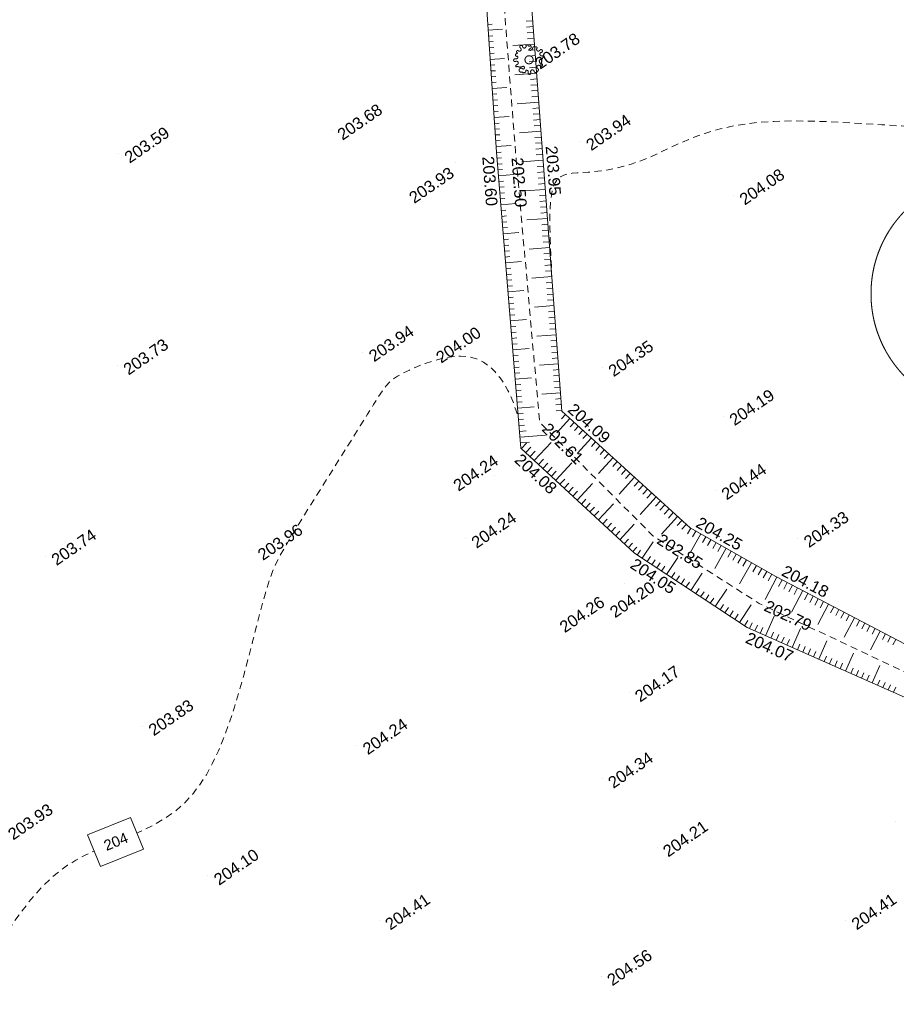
# Model space of a CAD drawing. Header units: millimetres. Extents: x -446952 to 537903, y -185749 to 168493.
# Tile 150 of 155: x 383822 to 458959, y -182 to 84259. Entities that reach past the tile are written whole.
import ezdxf
from ezdxf.xclip import XClip

# ---------------------------------------------------------------- set-up
doc = ezdxf.new("R2010")
doc.units = ezdxf.units.MM
doc.header["$MEASUREMENT"] = 0
doc.header["$XCLIPFRAME"] = 0
doc.linetypes.add('FOSSE', pattern=[1000, 600, -400])
doc.linetypes.add('Wipeout_Contour', pattern=[1000, 0, -1000])
for name, color, linetype in [('02 AF-17-0322 ZAE POMME- CHANTIER-2018-09-26_2_2D - Dessins placés - Géomètre.2D', 7, 'Continuous'), ('02 AF-17-0322 ZAE POMME- CHANTIER-2018-09-26_2_X-PTS TOPO-TEXTE TOPOALT', 7, 'Continuous'), ('02 AF-17-0322 ZAE POMME- CHANTIER-2018-09-26_2_X-PTS TOPO-TOPOPOINT', 7, 'Continuous'), ('02 AF-17-0322 ZAE POMME- CHANTIER-2018-09-26_2_Y-FDP TOPO-CADASTRE_NUMERO', 7, 'Continuous'), ('02 AF-17-0322 ZAE POMME- CHANTIER-2018-09-26_2_Y-FDP TOPO-CN_1_00', 7, 'Continuous'), ('02 AF-17-0322 ZAE POMME- CHANTIER-2018-09-26_2_Y-FDP TOPO-CN_Cotation', 7, 'Continuous'), ('02 AF-17-0322 ZAE POMME- CHANTIER-2018-09-26_2_Y-FDP TOPO-CN_Cotation Cache des textes', 7, 'Continuous'), ('02 AF-17-0322 ZAE POMME- CHANTIER-2018-09-26_2_Y-FDP TOPO-TOP_AXE_FOSSE', 7, 'Continuous'), ('02 AF-17-0322 ZAE POMME- CHANTIER-2018-09-26_2_Y-FDP TOPO-TOP_BARBULE', 7, 'Continuous'), ('02 AF-17-0322 ZAE POMME- CHANTIER-2018-09-26_2_Y-FDP TOPO-TOP_TALUS', 7, 'Continuous'), ('02 AF-17-0322 ZAE POMME- CHANTIER-2018-09-26_2_Y-FDP TOPO-TOP_VEGETATION_symb', 7, 'Continuous'), ('2D - Dessins placés - Géomètre.2D', 7, 'Continuous')]:
    doc.layers.add(name, color=color, linetype=linetype)
doc.styles.add('STYLE_GENERE_4', font='txt')

# ---------------------------------------------------------------- blocks, each defined once
blk = doc.blocks.new('Dessin_1_2', base_point=(-56559339, -2771872408))
at = {"color": 254, "linetype": 'Wipeout_Contour', "lineweight": 0, "ltscale": 2094265.569888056}
blk.add_wipeout([(-446952, -185749), (537903, -185749), (537903, 168493), (-446952, 168064)], dxfattribs=at).dxf.layer = '02 AF-17-0322 ZAE POMME- CHANTIER-2018-09-26_2_2D - Dessins placés - Géomètre.2D'
at = {"layer": '02 AF-17-0322 ZAE POMME- CHANTIER-2018-09-26_2_X-PTS TOPO-TOPOPOINT', "color": 14, "linetype": 'Continuous', "lineweight": 15, "true_color": 0xa80f02}
for p, q in [((427481, 80821), (427481, 80821)), ((410545, 74736), (410545, 74736)), ((428577, 73669), (428577, 73669)), ((431862, 73835), (431862, 73835)), ((392296, 72767), (392297, 72767)), ((424693, 72890), (424693, 72890)), ((426316, 72969), (426316, 72969)), ((421172, 71969), (421172, 71969)), ((445016, 69174), (445017, 69174)), ((423007, 56675), (423007, 56675)), ((413247, 55731), (413247, 55731)), ((392202, 54596), (392202, 54596)), ((433777, 54452), (433777, 54452)), ((430293, 50677), (430293, 50677)), ((444147, 50257), (444147, 50257)), ((428394, 49725), (428394, 49725)), ((426790, 47513), (426790, 47513)), ((424522, 45140), (424522, 45140)), ((443470, 43890), (443470, 43890)), ((441282, 40683), (441282, 40683)), ((422034, 39740), (422034, 39740)), ((438091, 40008), (438091, 40008)), ((450521, 39794), (450522, 39794)), ((386033, 38262), (386033, 38262)), ((403719, 38700), (403719, 38700)), ((436511, 38506), (436511, 38506)), ((448637, 36502), (448637, 36502)), ((435695, 35866), (435695, 35867)), ((433813, 34468), (433813, 34468)), ((447205, 34196), (447205, 34196)), ((446179, 32122), (446179, 32122)), ((436053, 26551), (436053, 26551)), ((394363, 23655), (394363, 23655)), ((412716, 22037), (412716, 22037)), ((433755, 19149), (433755, 19149)), ((458918, 15483), (458918, 15483)), ((438456, 13267), (438456, 13267)), ((399962, 10835), (399962, 10835)), ((414639, 7002), (414639, 7002)), ((454616, 7018), (454616, 7018)), ((433669, 2222), (433669, 2222))]:
    blk.add_line(p, q, dxfattribs=at)
at = {"layer": '02 AF-17-0322 ZAE POMME- CHANTIER-2018-09-26_2_Y-FDP TOPO-CADASTRE_NUMERO', "color": 171, "linetype": 'Continuous', "lineweight": 15}
blk.add_circle((466935, 60755), 10144, dxfattribs=at)
at = {"layer": '02 AF-17-0322 ZAE POMME- CHANTIER-2018-09-26_2_Y-FDP TOPO-CN_1_00', "color": 14, "linetype": 'FOSSE', "lineweight": 15, "true_color": 0xa80f02, "flags": 128}
for points in [[(429447, 62004), (429401, 62912), (429342, 64173), (429298, 65321), (429271, 66352), (429266, 67269), (429287, 68075), (429338, 68773), (429422, 69367), (429544, 69859), (429707, 70254), (429913, 70555), (430164, 70775), (430459, 70928), (430795, 71029), (431174, 71090), (431592, 71127), (432051, 71153), (432549, 71183), (433085, 71228), (433658, 71296), (434269, 71392), (434915, 71521), (435597, 71689), (436314, 71901), (437065, 72163), (437849, 72479), (438669, 72852), (439539, 73264), (440476, 73695), (441497, 74125), (442620, 74533), (443861, 74898), (445237, 75201), (446766, 75420), (448453, 75542), (450262, 75578), (452142, 75548), (454045, 75471), (455922, 75365), (457724, 75249), (459403, 75142), (460909, 75063), (462207, 75027), (463312, 75033), (464256, 75076), (465068, 75153), (465778, 75257), (466416, 75386), (467011, 75533), (467593, 75695), (468190, 75870), (468812, 76061), (469469, 76276), (470170, 76523), (470923, 76808), (471738, 77138), (472622, 77521), (473585, 77964), (474631, 78473), (475747, 79045), (476915, 79679), (478120, 80371), (479342, 81119), (480565, 81921), (481771, 82773), (482944, 83673), (484068, 84615), (485139, 85589), (486158, 86581), (487122, 87575), (488031, 88560), (488883, 89519), (489678, 90441), (490415, 91310), (491094, 92117), (491719, 92860), (492299, 93544), (492838, 94172), (493344, 94748), (493822, 95274), (494281, 95753), (494725, 96190), (495163, 96593), (495616, 96995), (496103, 97435), (496647, 97953), (497269, 98587), (497990, 99375), (498832, 100358), (499816, 101574), (500953, 103044), (502207, 104723), (503534, 106549), (504889, 108457), (506225, 110384), (507499, 112269), (508664, 114048), (509675, 115657), (510501, 117052), (511167, 118252), (511712, 119297), (512175, 120225), (512596, 121074), (513012, 121882), (513465, 122687), (513992, 123528), (514621, 124435), (515331, 125407), (516089, 126434), (516864, 127508), (517621, 128617), (518330, 129754), (518957, 130909), (519469, 132073), (519840, 133237), (520067, 134402), (520152, 135568), (520098, 136738), (519907, 137911), (519583, 139090), (519128, 140276), (518544, 141470), (517838, 142670), (517038, 143864), (516174, 145035), (515275, 146167), (514374, 147244), (513500, 148251), (512685, 149171), (511959, 149988), (511346, 150691), (510844, 151287), (510442, 151787), (510133, 152202), (509905, 152543), (509750, 152823), (509657, 153051), (509619, 153240), (509625, 153400), (509669, 153534), (509743, 153646), (509840, 153739), (509954, 153815), (510077, 153879), (510203, 153932), (510324, 153978), (510435, 154020), (510538, 154059), (510634, 154095), (510727, 154129), (510819, 154163), (510913, 154198), (511012, 154233), (511117, 154270), (511239, 154312), (511411, 154368), (511673, 154450), (512065, 154570), (512628, 154740), (513401, 154972), (514425, 155277), (515739, 155666), (517387, 156158), (519414, 156789), (521871, 157603), (524806, 158642), (528269, 159950), (532309, 161570), (536975, 163545), (537903, 163957)], [(322595, -12062), (322682, -11944), (322939, -11556), (323192, -11146), (323432, -10733), (323653, -10333), (323847, -9965), (324007, -9647), (324128, -9391), (324215, -9193), (324273, -9044), (324309, -8933), (324329, -8851), (324339, -8789), (324346, -8737), (324356, -8686), (324374, -8628), (324399, -8562), (324431, -8489), (324466, -8410), (324505, -8326), (324544, -8238), (324583, -8146), (324619, -8053), (324652, -7958), (324682, -7866), (324711, -7779), (324739, -7700), (324768, -7633), (324798, -7580), (324832, -7546), (324869, -7533), (324913, -7544), (324972, -7577), (325054, -7630), (325171, -7699), (325332, -7783), (325545, -7879), (325821, -7984), (326170, -8096), (326599, -8212), (327108, -8334), (327696, -8461), (328361, -8594), (329103, -8734), (329919, -8881), (330808, -9037), (331769, -9201), (332800, -9375), (333900, -9555), (335068, -9738), (336305, -9921), (337608, -10100), (338978, -10274), (340413, -10438), (341913, -10590), (343473, -10726), (345072, -10847), (346686, -10954), (348290, -11046), (349859, -11125), (351368, -11190), (352794, -11243), (354111, -11283), (355300, -11312), (356364, -11330), (357313, -11336), (358155, -11330), (358899, -11314), (359554, -11286), (360128, -11248), (360631, -11198), (361076, -11137), (361487, -11060), (361896, -10962), (362332, -10838), (362825, -10683), (363405, -10490), (364102, -10257), (364946, -9976), (365955, -9645), (367098, -9265), (368332, -8840), (369614, -8372), (370901, -7864), (372150, -7321), (373319, -6744), (374364, -6138), (375255, -5504), (376007, -4838), (376649, -4134), (377210, -3387), (377718, -2592), (378200, -1743), (378686, -835), (379204, 139), (379776, 1177), (380396, 2264), (381056, 3377), (381745, 4493), (382452, 5590), (383166, 6647), (383878, 7640), (384577, 8549), (385255, 9355), (385919, 10065), (386580, 10691), (387247, 11245), (387929, 11737), (388638, 12179), (389382, 12583), (390172, 12960), (391014, 13323), (391896, 13682), (392803, 14048), (393720, 14435), (394632, 14852), (395523, 15312), (396379, 15827), (397184, 16406), (397927, 17062), (398610, 17796), (399239, 18612), (399821, 19510), (400361, 20494), (400867, 21564), (401343, 22723), (401797, 23973), (402234, 25310), (402652, 26707), (403052, 28131), (403431, 29550), (403789, 30931), (404124, 32241), (404435, 33448), (404721, 34518), (404983, 35432), (405236, 36221), (405499, 36926), (405787, 37591), (406120, 38259), (406514, 38972), (406988, 39774), (407558, 40707), (408236, 41800), (408997, 43021), (409813, 44323), (410652, 45660), (411485, 46986), (412282, 48254), (413011, 49418), (413642, 50432), (414156, 51261), (414572, 51922), (414920, 52442), (415229, 52851), (415529, 53178), (415849, 53449), (416219, 53695), (416670, 53943), (417221, 54214), (417860, 54497), (418565, 54772), (419315, 55019), (420088, 55219), (420863, 55353), (421616, 55400), (422328, 55343), (422981, 55166), (423571, 54882), (424103, 54507), (424577, 54059), (424995, 53555), (425361, 53013), (425676, 52448), (425941, 51880), (426162, 51323), (426347, 50791), (426508, 50297), (426577, 50089)]]:
    blk.add_lwpolyline(points, dxfattribs=at)
at = {"layer": '02 AF-17-0322 ZAE POMME- CHANTIER-2018-09-26_2_Y-FDP TOPO-TOP_AXE_FOSSE', "color": 14, "linetype": 'FOSSE', "lineweight": 15, "true_color": 0xa80f02, "flags": 128}
blk.add_lwpolyline([(537903, 165872), (525593, 162915), (510076, 158687), (495000, 154846), (478641, 150899), (460878, 145759), (444551, 141087), (428817, 137159), (424302, 109581), (424685, 93924), (426316, 72969), (428394, 49725), (438091, 40008), (447205, 34196), (465708, 25486), (475348, 21925), (490590, 32633), (500700, 42539), (514251, 54585), (529542, 67265), (537903, 74232)], dxfattribs=at)
at = {"layer": '02 AF-17-0322 ZAE POMME- CHANTIER-2018-09-26_2_Y-FDP TOPO-TOP_BARBULE', "color": 14, "linetype": 'Continuous', "lineweight": 15, "true_color": 0xa80f02}
for p, q in [((423951, 83850), (424313, 83874)), ((427791, 84169), (427231, 84127)), ((427828, 83670), (427269, 83628)), ((423985, 83351), (425197, 83433)), ((424019, 82852), (424383, 82877)), ((427866, 83172), (427306, 83130)), ((424052, 82353), (424418, 82378)), ((427940, 82174), (426079, 82035)), ((427903, 82673), (427344, 82631)), ((424086, 81854), (424453, 81879)), ((424120, 81355), (424488, 81380)), ((427978, 81676), (427419, 81634)), ((428015, 81177), (427457, 81136)), ((424154, 80857), (425386, 80940)), ((424187, 80358), (424558, 80383)), ((428052, 80679), (427495, 80637)), ((424221, 79859), (424593, 79884)), ((424255, 79360), (424628, 79385)), ((428127, 79681), (426271, 79543)), ((428090, 80180), (427532, 80138)), ((424289, 78861), (424663, 78887)), ((428164, 79183), (427608, 79141)), ((428202, 78684), (427646, 78643)), ((424323, 78362), (425575, 78447)), ((424356, 77863), (424733, 77889)), ((428239, 78186), (427683, 78144)), ((428276, 77687), (427721, 77645)), ((424390, 77365), (424768, 77390)), ((424424, 76866), (424803, 76891)), ((428314, 77188), (426464, 77050)), ((424458, 76367), (424838, 76393)), ((428351, 76690), (427796, 76648)), ((428388, 76191), (427834, 76150)), ((424492, 75868), (425764, 75954)), ((424525, 75369), (424908, 75395)), ((428426, 75693), (427872, 75651)), ((428463, 75194), (427909, 75153)), ((424559, 74870), (424943, 74896)), ((424593, 74371), (424978, 74398)), ((428500, 74695), (426656, 74557)), ((424627, 73873), (425013, 73899)), ((428538, 74197), (427985, 74155)), ((428575, 73698), (428022, 73657)), ((424660, 73374), (425953, 73461)), ((424694, 72875), (425083, 72907)), ((428612, 73200), (428060, 73158)), ((428649, 72701), (428099, 72660)), ((424736, 72377), (425125, 72409)), ((424777, 71878), (425167, 71911)), ((428686, 72202), (426857, 72066)), ((424818, 71380), (425209, 71412)), ((424859, 70882), (426165, 70990)), ((428724, 71704), (428177, 71663)), ((428761, 71205), (428216, 71164)), ((424900, 70383), (425293, 70416)), ((428798, 70707), (428255, 70666)), ((428835, 70208), (428294, 70167)), ((424942, 69885), (425335, 69918)), ((424983, 69387), (425377, 69419)), ((428873, 69709), (427073, 69575)), ((425024, 68889), (425419, 68921)), ((425065, 68390), (426384, 68499)), ((428910, 69211), (428372, 69171)), ((428947, 68712), (428410, 68672)), ((425106, 67892), (425503, 67925)), ((428984, 68213), (428449, 68174)), ((429021, 67715), (428488, 67675)), ((425147, 67394), (425545, 67426)), ((425189, 66895), (425587, 66928)), ((429059, 67216), (427288, 67084)), ((429096, 66718), (428566, 66678)), ((425230, 66397), (425629, 66430)), ((425271, 65899), (426603, 66009)), ((429133, 66219), (428605, 66180)), ((425312, 65400), (425713, 65433)), ((429170, 65720), (428644, 65681)), ((429207, 65222), (428683, 65183)), ((425353, 64902), (425755, 64935)), ((425395, 64404), (425797, 64437)), ((429245, 64723), (427503, 64593)), ((429282, 64225), (428761, 64186)), ((425436, 63906), (425838, 63939)), ((425477, 63407), (426822, 63518)), ((429319, 63726), (428800, 63687)), ((425518, 62909), (425922, 62942)), ((429356, 63227), (428839, 63189)), ((429393, 62729), (428878, 62690)), ((425559, 62411), (425964, 62444)), ((425600, 61912), (426006, 61946)), ((429431, 62230), (427718, 62102)), ((429468, 61731), (428956, 61693)), ((425642, 61414), (426048, 61448)), ((425683, 60916), (427041, 61028)), ((429505, 61233), (428995, 61195)), ((425724, 60417), (426132, 60451)), ((425765, 59919), (426174, 59953)), ((429542, 60734), (429034, 60696)), ((429579, 60236), (429073, 60198)), ((425806, 59421), (426216, 59455)), ((429617, 59737), (427934, 59611)), ((429654, 59238), (429151, 59201)), ((425847, 58922), (426258, 58956)), ((425889, 58424), (427261, 58538)), ((429691, 58740), (429190, 58702)), ((425930, 57926), (426342, 57960)), ((425971, 57428), (426384, 57462)), ((429728, 58241), (429229, 58204)), ((429765, 57743), (429268, 57705)), ((426012, 56929), (426426, 56963)), ((429803, 57244), (428149, 57121)), ((429840, 56745), (429346, 56708)), ((426053, 56431), (426468, 56465)), ((426095, 55933), (427480, 56047)), ((429877, 56247), (429384, 56210)), ((429914, 55748), (429423, 55711)), ((426136, 55434), (426552, 55469)), ((426177, 54936), (426594, 54971)), ((429951, 55250), (429462, 55213)), ((426218, 54438), (426636, 54472)), ((429989, 54751), (428364, 54630)), ((430026, 54252), (429540, 54216)), ((426259, 53939), (426678, 53974)), ((426300, 53441), (427699, 53557)), ((430063, 53754), (429579, 53718)), ((430100, 53255), (429618, 53219)), ((426342, 52943), (426762, 52978)), ((426383, 52445), (426804, 52479)), ((430138, 52756), (429657, 52721)), ((426424, 51946), (426846, 51981)), ((430175, 52258), (428580, 52139)), ((430212, 51759), (429735, 51724)), ((426465, 51448), (426888, 51483)), ((426506, 50950), (427918, 51066)), ((430249, 51261), (429774, 51225)), ((430286, 50762), (429813, 50727)), ((426548, 50451), (426972, 50486)), ((426589, 49953), (427014, 49988)), ((430970, 50062), (429859, 48841)), ((430600, 50398), (430270, 50036)), ((426630, 49455), (427081, 49492)), ((426671, 48956), (427223, 49002)), ((431340, 49725), (431002, 49355)), ((431709, 49389), (431368, 49014)), ((432079, 49052), (431734, 48673)), ((426712, 48458), (428890, 48638)), ((432819, 48380), (431643, 47087)), ((432449, 48716), (432100, 48332)), ((426753, 47960), (427508, 48022)), ((426828, 47478), (427268, 47953)), ((427195, 47138), (427632, 47610)), ((427928, 46458), (429363, 48007)), ((433189, 48043), (432832, 47651)), ((433559, 47707), (433198, 47310)), ((433929, 47370), (433564, 46970)), ((427562, 46798), (427995, 47266)), ((428295, 46118), (428722, 46580)), ((434669, 46698), (433428, 45333)), ((434299, 47034), (433930, 46629)), ((428662, 45779), (429086, 46236)), ((429029, 45439), (429450, 45893)), ((429762, 44759), (431144, 46251)), ((435039, 46361), (434662, 45947)), ((435408, 46025), (435028, 45607)), ((435778, 45688), (435394, 45266)), ((429395, 45099), (429813, 45550)), ((430129, 44419), (430540, 44863)), ((436518, 45015), (435212, 43579)), ((436148, 45352), (435760, 44925)), ((430496, 44079), (430904, 44520)), ((430862, 43740), (431267, 44177)), ((431596, 43060), (432925, 44494)), ((436888, 44679), (436492, 44244)), ((437258, 44343), (436858, 43903)), ((437628, 44006), (437224, 43563)), ((431229, 43400), (431631, 43833)), ((431963, 42720), (432358, 43147)), ((438368, 43333), (436997, 41826)), ((437998, 43670), (437590, 43222)), ((432329, 42380), (432722, 42804)), ((432696, 42040), (433085, 42460)), ((433430, 41361), (434705, 42737)), ((438738, 42997), (438322, 42540)), ((439107, 42661), (438688, 42200)), ((439477, 42324), (439054, 41859)), ((433063, 41701), (433449, 42117)), ((433796, 41021), (434176, 41430)), ((440217, 41651), (438836, 40133)), ((439847, 41988), (439420, 41518)), ((434163, 40681), (434539, 41087)), ((434530, 40341), (434903, 40744)), ((435263, 39661), (436486, 40981)), ((440587, 41315), (440187, 40875)), ((440957, 40979), (440571, 40554)), ((441335, 40653), (441063, 40175)), ((434897, 40001), (435267, 40401)), ((435630, 39322), (435994, 39714)), ((442204, 40159), (441279, 38530)), ((441769, 40406), (441495, 39923)), ((442639, 39912), (442358, 39418)), ((435997, 38982), (436357, 39371)), ((436364, 38642), (436721, 39027)), ((437178, 38065), (438117, 39487)), ((443073, 39665), (442790, 39165)), ((443508, 39418), (443221, 38913)), ((444378, 38923), (443402, 37207)), ((443943, 39170), (443653, 38661)), ((436761, 38341), (437047, 38774)), ((437595, 37790), (437878, 38218)), ((439264, 36688), (440220, 38136)), ((444812, 38676), (444516, 38156)), ((445247, 38429), (444948, 37904)), ((445682, 38182), (445380, 37651)), ((438012, 37514), (438296, 37944)), ((438430, 37239), (438714, 37670)), ((438847, 36963), (439133, 37396)), ((446551, 37688), (445525, 35883)), ((446116, 37935), (445811, 37399)), ((446986, 37441), (446675, 36894)), ((447420, 37194), (447106, 36642)), ((439681, 36412), (439969, 36848)), ((440099, 36137), (440388, 36574)), ((441350, 35310), (442324, 36785)), ((447855, 36947), (447538, 36389)), ((448726, 36456), (447725, 34546)), ((448290, 36700), (447970, 36137)), ((440516, 35861), (440806, 36300)), ((440933, 35586), (441224, 36027)), ((441768, 35035), (442061, 35479)), ((449169, 36223), (448871, 35655)), ((449612, 35991), (449316, 35428)), ((450055, 35759), (449761, 35200)), ((450497, 35527), (450207, 34972)), ((442185, 34759), (442479, 35205)), ((442602, 34484), (442897, 34931)), ((443019, 34208), (443316, 34657)), ((443437, 33933), (444428, 35434)), ((450940, 35295), (449979, 33462)), ((451383, 35063), (451097, 34517)), ((451826, 34830), (451542, 34290)), ((443854, 33657), (444152, 34109)), ((444271, 33382), (444571, 33835)), ((445523, 32555), (446532, 34083)), ((452269, 34598), (451987, 34062)), ((453154, 34134), (452233, 32377)), ((452711, 34366), (452433, 33834)), ((453597, 33902), (453323, 33379)), ((444688, 33106), (444989, 33561)), ((445106, 32831), (445407, 33287)), ((447747, 31429), (448482, 33093)), ((454040, 33669), (453768, 33152)), ((454483, 33437), (454214, 32924)), ((455368, 32973), (454487, 31292)), ((454926, 33205), (454659, 32696)), ((445940, 32280), (446244, 32740)), ((446375, 32036), (446599, 32542)), ((446832, 31833), (447055, 32338)), ((447289, 31631), (447511, 32133)), ((455811, 32741), (455549, 32241)), ((456254, 32509), (455994, 32013)), ((456697, 32276), (456440, 31786)), ((448204, 31227), (448423, 31723)), ((448661, 31025), (448879, 31519)), ((449118, 30822), (449336, 31314)), ((450033, 30418), (450749, 32038)), ((457583, 31812), (456741, 30207)), ((457140, 32044), (456885, 31558)), ((458025, 31580), (457775, 31103)), ((458468, 31348), (458221, 30875)), ((449576, 30620), (449792, 31109)), ((450490, 30216), (450704, 30699)), ((450948, 30014), (451160, 30495)), ((452319, 29407), (453017, 30984)), ((458911, 31115), (458666, 30648)), ((451405, 29811), (451616, 30290)), ((451862, 29609), (452073, 30085)), ((452777, 29205), (452985, 29675)), ((454606, 28396), (455284, 29930)), ((453234, 29003), (453441, 29471)), ((453691, 28801), (453897, 29266)), ((454149, 28598), (454353, 29061)), ((456892, 27385), (457551, 28876)), ((455063, 28194), (455266, 28651)), ((455521, 27992), (455722, 28447)), ((455978, 27790), (456178, 28242)), ((456435, 27587), (456634, 28037)), ((457350, 27183), (457546, 27628)), ((457807, 26981), (458002, 27423)), ((458264, 26779), (458459, 27218)), ((458722, 26576), (458915, 27013))]:
    blk.add_line(p, q, dxfattribs=at)
at = {"layer": '02 AF-17-0322 ZAE POMME- CHANTIER-2018-09-26_2_Y-FDP TOPO-TOP_TALUS', "color": 14, "linetype": 'Continuous', "lineweight": 15, "true_color": 0xa80f02, "flags": 128}
for points in [[(537903, 164793), (526080, 161784), (510346, 157572), (494961, 153571), (478922, 149494), (460988, 144880), (444283, 139415), (429491, 134634), (426589, 109498), (427028, 94361), (428577, 73669), (430293, 50677), (441282, 40683), (448637, 36502), (466536, 27117), (474745, 24196), (489539, 34023), (499398, 43905), (512952, 55895), (528763, 69009), (537903, 76614)], [(427312, 137926), (422616, 109669), (423263, 94009), (424693, 72890), (426790, 47513), (436511, 38506), (446179, 32122), (464954, 23821), (476345, 18996)]]:
    blk.add_lwpolyline(points, dxfattribs=at)
at = {"layer": '02 AF-17-0322 ZAE POMME- CHANTIER-2018-09-26_2_Y-FDP TOPO-TOP_VEGETATION_symb', "color": 14, "linetype": 'Continuous', "lineweight": 15, "true_color": 0xa80f02}
blk.add_circle((427481, 80821), 350, dxfattribs=at)
for centre, radius, start, end in [((426804, 81934), 123, 122.88547, 236.5676), ((426804, 81934), 123, 9.20335, 122.88547), ((427073, 81978), 150, 189.20335, 287.88547), ((427073, 81978), 150, 287.88547, 26.5676), ((427308, 81977), 121, 31.33108, 146.02642), ((427489, 82067), 82, 198.94432, 350.2391), ((427538, 81921), 136, 280.86615, 76.68045), ((427917, 81817), 123, 64.52707, 178.20919), ((428035, 81797), 146, 12.67514, 116.24279), ((426437, 81234), 123, 154.52707, 268.20919), ((426655, 80935), 482, 105.22344, 133.08503), ((426517, 81507), 108, 78.83578, 276.01213), ((426467, 81060), 61.3, 321.2464, 124.11524), ((426654, 81707), 150, 219.20335, 317.88547), ((426654, 81707), 150, 317.88547, 56.5676), ((427586, 81703), 86.9, 105.18071, 281.87222), ((427492, 81928), 321, 288.59171, 340.5581), ((428275, 81716), 150, 130.84495, 229.52707), ((428275, 81716), 150, 229.52707, 328.20919), ((428507, 81572), 123, 34.52707, 148.20919), ((428558, 81305), 150, 100.84495, 199.52707), ((428558, 81305), 150, 199.52707, 298.20919), ((428507, 81572), 123, 280.84495, 34.52707), ((428564, 81071), 121, 302.97268, 57.66802), ((426279, 80791), 123, 70.84495, 184.52707), ((426279, 80791), 123, 184.52707, 298.20919), ((426368, 81049), 150, 250.84495, 349.52707), ((426459, 80283), 123, 100.84495, 214.52707), ((426407, 80551), 150, 19.52707, 118.20919), ((426465, 80016), 225, 64.11808, 118.61818), ((426407, 80551), 150, 280.84495, 19.52707), ((426704, 80706), 507, 253.89317, 297.74856), ((426972, 80144), 118, 254.89949, 105.47253), ((428305, 80201), 150, 139.52707, 238.20919), ((428305, 80201), 150, 40.84495, 139.52707), ((428472, 80731), 112, 92.35827, 207.85998), ((428520, 80652), 150, 169.52707, 268.20919), ((428512, 80379), 123, 220.84495, 334.52707), ((428508, 80959), 123, 250.84495, 4.52707), ((428512, 80379), 123, 334.52707, 88.20919), ((426802, 79930), 172, 35.71583, 305.18966), ((426965, 79771), 67.1, 164.26289, 338.08507), ((427083, 79856), 123, 242.88547, 356.5676), ((427258, 79881), 61.3, 49.6048, 212.47364), ((427266, 79781), 150, 339.20335, 77.88547), ((427521, 79685), 123, 159.20335, 272.88547), ((427521, 79685), 123, 272.88547, 26.5676), ((427765, 79807), 150, 107.88547, 206.5676), ((427765, 79807), 150, 9.20335, 107.88547), ((428034, 79850), 123, 189.20335, 302.88547), ((428096, 79883), 137, 272.14856, 353.54358), ((428162, 79969), 123, 304.52707, 58.20919)]:
    blk.add_arc(centre, radius, start, end, dxfattribs=at)
at = {"layer": '02 AF-17-0322 ZAE POMME- CHANTIER-2018-09-26_2_X-PTS TOPO-TEXTE TOPOALT', "color": 14, "linetype": 'Continuous', "lineweight": 15, "true_color": 0xa80f02, "char_height": 1000, "style": 'STYLE_GENERE_4'}
for s, insert, attachment_point, rotation in [('\\A1;{\\pql;\\fArial|b0|i0|c0|p38;203.78}', (427862, 80780), 1, 34.52707), ('\\A1;{\\pql;\\fArial|b0|i0|c0|p38;203.68}', (410926, 74695), 1, 34.52707), ('\\A1;{\\pql;\\fArial|b0|i0|c0|p38;203.94}', (432243, 73793), 1, 34.52707), ('\\A1;{\\pql;\\fArial|b0|i0|c0|p38;203.59}', (392678, 72726), 1, 34.52707), ('\\A1;{\\pql;\\fArial|b0|i0|c0|p38;203.95}', (428889, 73401), 7, 274.41685), ('\\A1;{\\pql;\\fArial|b0|i0|c0|p38;203.60}', (424466, 72581), 1, 274.41685), ('\\A1;{\\pql;\\fArial|b0|i0|c0|p38;202.50}', (426468, 72438), 4, 274.41685), ('\\A1;{\\pql;\\fArial|b0|i0|c0|p38;203.93}', (417071, 69272), 1, 34.52707), ('\\A1;{\\pql;\\fArial|b0|i0|c0|p38;204.08}', (445398, 69133), 1, 34.52707), ('\\A1;{\\pql;\\fArial|b0|i0|c0|p38;203.94}', (413628, 55690), 1, 34.52707), ('\\A1;{\\pql;\\fArial|b0|i0|c0|p38;204.00}', (419382, 55575), 1, 34.52707), ('\\A1;{\\pql;\\fArial|b0|i0|c0|p38;203.73}', (392584, 54555), 1, 34.52707), ('\\A1;{\\pql;\\fArial|b0|i0|c0|p38;204.35}', (434158, 54411), 1, 34.52707), ('\\A1;{\\pql;\\fArial|b0|i0|c0|p38;204.19}', (444529, 50216), 1, 34.52707), ('\\A1;{\\pql;\\fArial|b0|i0|c0|p38;204.09}', (430704, 50697), 7, 317.71481), ('\\A1;{\\pql;\\fArial|b0|i0|c0|p38;202.61}', (428854, 49420), 4, 314.94316), ('\\A1;{\\pql;\\fArial|b0|i0|c0|p38;204.24}', (420866, 44591), 1, 34.52707), ('\\A1;{\\pql;\\fArial|b0|i0|c0|p38;204.08}', (426834, 47132), 1, 317.18109), ('\\A1;{\\pql;\\fArial|b0|i0|c0|p38;204.44}', (443851, 43849), 1, 34.52707), ('\\A1;{\\pql;\\fArial|b0|i0|c0|p38;204.24}', (422416, 39699), 1, 34.52707), ('\\A1;{\\pql;\\fArial|b0|i0|c0|p38;204.25}', (441679, 40792), 7, 330.38641), ('\\A1;{\\pql;\\fArial|b0|i0|c0|p38;204.33}', (450903, 39753), 1, 34.52707), ('\\A1;{\\pql;\\fArial|b0|i0|c0|p38;203.96}', (404100, 38659), 1, 34.52707), ('\\A1;{\\pql;\\fArial|b0|i0|c0|p38;203.74}', (386414, 38221), 1, 34.52707), ('\\A1;{\\pql;\\fArial|b0|i0|c0|p38;202.85}', (438607, 39811), 4, 327.47232), ('\\A1;{\\pql;\\fArial|b0|i0|c0|p38;204.05}', (436616, 38137), 1, 326.5645), ('\\A1;{\\pql;\\fArial|b0|i0|c0|p38;204.18}', (449030, 36624), 7, 332.3309), ('\\A1;{\\pql;\\fArial|b0|i0|c0|p38;204.20}', (434285, 33735), 1, 34.52707), ('\\A1;{\\pql;\\fArial|b0|i0|c0|p38;204.26}', (429976, 32459), 1, 34.52707), ('\\A1;{\\pql;\\fArial|b0|i0|c0|p38;202.79}', (447742, 34066), 4, 334.79218), ('\\A1;{\\pql;\\fArial|b0|i0|c0|p38;204.07}', (446344, 31776), 1, 336.14756), ('\\A1;{\\pql;\\fArial|b0|i0|c0|p38;204.17}', (436434, 26510), 1, 34.52707), ('\\A1;{\\pql;\\fArial|b0|i0|c0|p38;203.83}', (394745, 23614), 1, 34.52707), ('\\A1;{\\pql;\\fArial|b0|i0|c0|p38;204.24}', (413097, 21996), 1, 34.52707), ('\\A1;{\\pql;\\fArial|b0|i0|c0|p38;204.34}', (434136, 19108), 1, 34.52707), ('\\A1;{\\pql;\\fArial|b0|i0|c0|p38;203.93}', (382692, 14679), 1, 34.52707), ('\\A1;{\\pql;\\fArial|b0|i0|c0|p38;204.21}', (438837, 13225), 1, 34.52707), ('\\A1;{\\pql;\\fArial|b0|i0|c0|p38;204.10}', (400344, 10794), 1, 34.52707), ('\\A1;{\\pql;\\fArial|b0|i0|c0|p38;204.41}', (415021, 6961), 1, 34.52707), ('\\A1;{\\pql;\\fArial|b0|i0|c0|p38;204.41}', (454997, 6977), 1, 34.52707), ('\\A1;{\\pql;\\fArial|b0|i0|c0|p38;204.56}', (434050, 2181), 1, 34.52707)]:
    blk.add_mtext(s, dxfattribs=dict(at, insert=insert, attachment_point=attachment_point, rotation=rotation))
at = {"color": 254, "linetype": 'Wipeout_Contour', "lineweight": 0, "ltscale": 1569106.165126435}
blk.add_wipeout([(390736, 11632), (394425, 13124), (393331, 15830), (389641, 14338)], dxfattribs=at).dxf.layer = '02 AF-17-0322 ZAE POMME- CHANTIER-2018-09-26_2_Y-FDP TOPO-CN_Cotation Cache des textes'
at = {"layer": '02 AF-17-0322 ZAE POMME- CHANTIER-2018-09-26_2_Y-FDP TOPO-CN_Cotation Cache des textes', "color": 14, "linetype": 'Continuous', "lineweight": 15, "true_color": 0xa80f02}
for p, q in [((393331, 15830), (389641, 14338)), ((394425, 13124), (393331, 15830)), ((389641, 14338), (390736, 11632)), ((390736, 11632), (394425, 13124))]:
    blk.add_line(p, q, dxfattribs=at)
at = {"layer": '02 AF-17-0322 ZAE POMME- CHANTIER-2018-09-26_2_Y-FDP TOPO-CN_Cotation', "color": 14, "linetype": 'Continuous', "lineweight": 15, "true_color": 0xa80f02, "insert": (391095, 13378), "char_height": 900, "attachment_point": 4, "rotation": 22.02073, "style": 'STYLE_GENERE_4'}
blk.add_mtext('\\A1;{\\pql;\\fArial|b0|i0|c0|p38;204}', dxfattribs=at)

msp = doc.modelspace()

# ---------------------------------------------------------------- block references
at = {"layer": '2D - Dessins placés - Géomètre.2D', "color": 7, "linetype": 'Continuous', "lineweight": 40}
ref = msp.add_blockref('Dessin_1_2', (-56559339, -2771872408), dxfattribs=at)
XClip(ref).set_block_clipping_path([(-446952.2139278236, -185748.9586169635), (537903.0822630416, -185748.9586169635), (537903.0822630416, 168492.6257651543), (-446952.2139278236, 168063.6339895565)])

doc.saveas('drawing.dxf')
